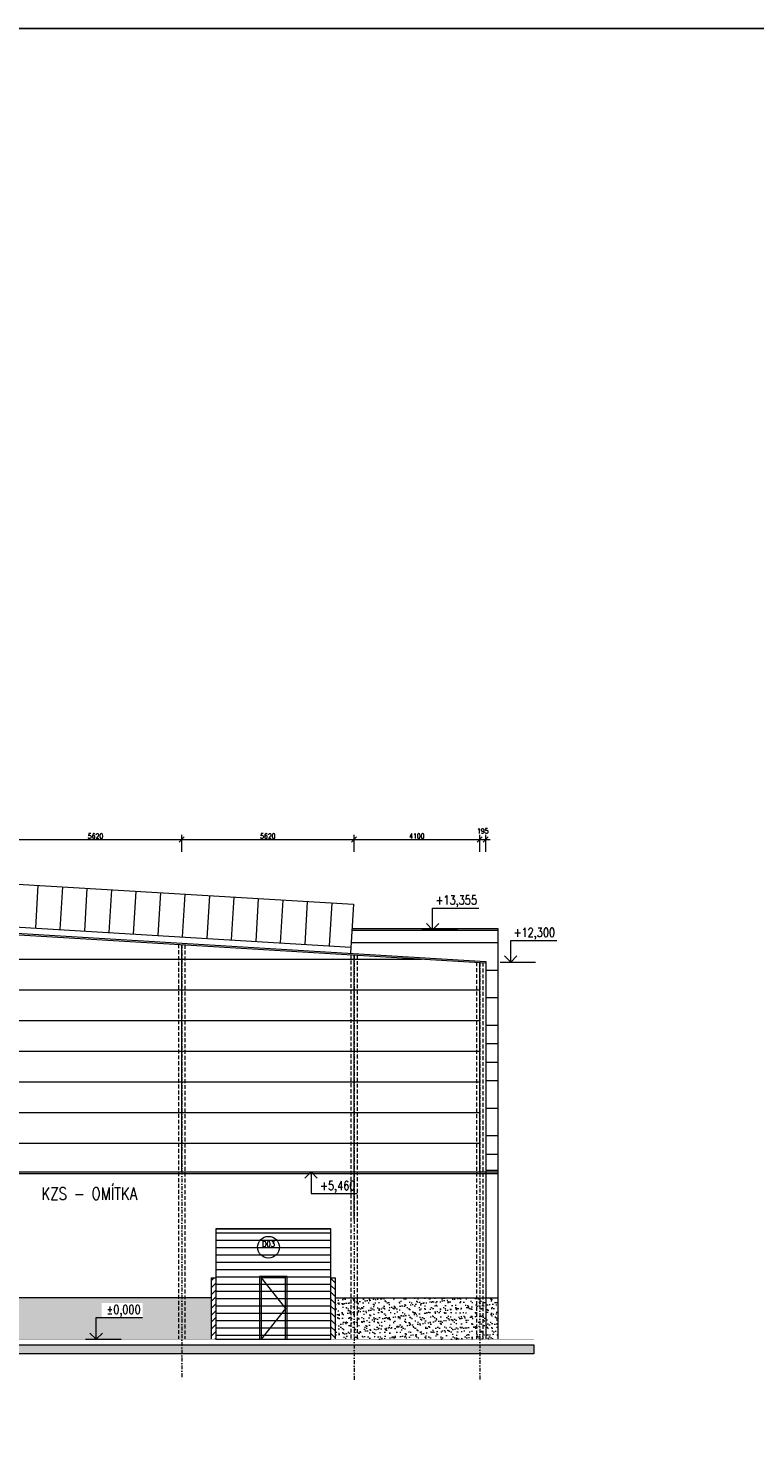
# Model space of a CAD drawing. Header units: millimetres. Extents: x -485339 to 350584, y -2181201 to -313328.
# Tile 24 of 115: x -253566 to -229878, y -976170 to -929891. Entities that reach past the tile are written whole.
import ezdxf
from ezdxf.enums import TextEntityAlignment as Align

# ---------------------------------------------------------------- set-up
doc = ezdxf.new("R2010")
doc.units = ezdxf.units.MM
doc.header["$LTSCALE"] = 10
doc.linetypes.add('DASHDOT', pattern=[25.4, 12.7, -6.35, 0, -6.35])
doc.linetypes.add('ČÁRKOVANÁ', pattern=[19.05, 12.7, -6.35])
doc.layers.get('Defpoints').update_dxf_attribs({"color": 201})
for name, color, linetype, lineweight in [('N_dveře', 10, 'Continuous', 18), ('N_okna', 10, 'Continuous', 18), ('N_popis_fasáda', 212, 'Continuous', 18), ('N_popis_otvory', 10, 'Continuous', 18), ('N_čáry_obv.plášt', 212, 'Continuous', 18), ('N_čáry_plné', 10, 'Continuous', 18), ('N_šrary', 10, 'Continuous', 18), ('St_kóty_výškové', 132, 'Continuous', 18), ('St_sloupy_opláštění_pohled', 25, 'ČÁRKOVANÁ', 18), ('St_čáry_obrys', 5, 'Continuous', 35), ('St_čáry_plné', 250, 'Continuous', 18), ('St_šrafy', 250, 'Continuous', 18)]:
    doc.layers.add(name, color=color, linetype=linetype, lineweight=lineweight)
doc.styles.add('ROMANS', font='romans.shx', dxfattribs={"width": 0.8})
doc.styles.get("Standard").update_dxf_attribs({"font": 'simplex.shx', "width": 0.8})
doc.dimstyles.new('stavebníM100', dxfattribs={"dimtxt": 165, "dimasz": 170, "dimexe": 150, "dimexo": 100, "dimgap": 30, "dimtad": 1, "dimdec": 0, "dimtxsty": 'Standard', "dimblk": 'OBLIQUE', "dimcen": -2.5, "dimdle": 150, "dimclrd": 256, "dimclre": 256, "dimclrt": 256, "dimadec": 4, "dimazin": 0, "dimtfac": 1, "dimtdec": 0, "dimtmove": 2, "dimatfit": 3, "dimldrblk": 'OBLIQUE', "dimfxl": 400, "dimfxlon": 1, "dimlwd": -1, "dimlwe": -1, "dimarcsym": 0})

# ---------------------------------------------------------------- blocks, each defined once
blk = doc.blocks.new('*U1229')
at = {"layer": 'N_okna'}
blk.add_lwpolyline([(0, 0), (0, -1400)], dxfattribs=at)
blk = doc.blocks.new('*U1228')
at = {"layer": 'N_okna', "rotation": 356.5599197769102}
for p in [(-254850, -957738), (-254052, -957786), (-253253, -957834), (-252455, -957882), (-251656, -957930), (-250858, -957978), (-250059, -958026), (-249260, -958074), (-248462, -958122), (-247663, -958170), (-246865, -958218), (-246066, -958266), (-245268, -958314), (-244469, -958362), (-243671, -958410)]:
    blk.add_blockref('*U1229', p, dxfattribs=at)
blk = doc.blocks.new('*U142')
at = {"color": 0, "linetype": 'ByBlock', "lineweight": -2}
blk.add_line((3, 0), (-7, 0), dxfattribs=at)
for points in [[(0, 0), (0, 6.12), (0, 6.12), (-13, 6.12)], [(1.75, 1.75), (0, 0), (-1.75, 1.75)]]:
    blk.add_lwpolyline(points, dxfattribs=at)
at = {"color": 0, "linetype": 'ByBlock', "lineweight": -2, "style": 'ROMANS', "width": 0.8}
blk.add_attdef('VYSKA', text='', height=2.5, dxfattribs=at).set_placement((-3.45, 9.62), align=Align.TOP_RIGHT)
blk.add_attdef('POPIS_001', text='', height=2.5, dxfattribs=at).set_placement((-12.5, 5.12), align=Align.TOP_LEFT)
blk = doc.blocks.new('*U165')
at = {"color": 0, "linetype": 'ByBlock', "lineweight": -2}
blk.add_line((3, 0), (-7, 0), dxfattribs=at)
for points in [[(0, 0), (0, 6.12), (0, 6.12), (-13, 6.12)], [(1.75, 1.75), (0, 0), (-1.75, 1.75)]]:
    blk.add_lwpolyline(points, dxfattribs=at)
at = {"color": 0, "linetype": 'ByBlock', "lineweight": -2, "style": 'ROMANS', "width": 0.8}
blk.add_attdef('VYSKA', text='', height=2.5, dxfattribs=at).set_placement((-3.45, 9.62), align=Align.TOP_RIGHT)
blk.add_attdef('POPIS_001', text='', height=2.5, dxfattribs=at).set_placement((-12.5, 5.12), align=Align.TOP_LEFT)
blk = doc.blocks.new('*U163')
at = {"color": 0, "linetype": 'ByBlock', "lineweight": -2}
blk.add_line((3, 0), (-7, 0), dxfattribs=at)
for points in [[(0, 0), (0, -6.12), (0, -6.12), (-13, -6.12)], [(1.75, -1.75), (0, 0), (-1.75, -1.75)]]:
    blk.add_lwpolyline(points, dxfattribs=at)
at = {"color": 0, "linetype": 'ByBlock', "lineweight": -2, "style": 'ROMANS', "width": 0.8}
blk.add_attdef('VYSKA', text='', height=2.5, dxfattribs=at).set_placement((-3.45, -2.62), align=Align.TOP_RIGHT)
blk.add_attdef('POPIS_001', text='', height=2.5, dxfattribs=at).set_placement((-12.5, -7.13), align=Align.TOP_LEFT)
blk = doc.blocks.new('_OBLIQUE')
at = {"color": 0, "linetype": 'ByBlock'}
blk.add_line((-0.5, -0.5), (0.5, 0.5), dxfattribs=at)
blk = doc.blocks.new('*D2191')
at = {"layer": 'Defpoints', "color": 0, "transparency": 16777216}
for p in [(-248565, -956341), (-254185, -959431), (-248565, -959768)]:
    blk.add_point(p, dxfattribs=at)
at = {"layer": 'N_popis_fasáda', "transparency": 16777216}
for p, q in [((-254335, -956341), (-248415, -956341)), ((-254185, -956741), (-254185, -956191)), ((-248565, -956741), (-248565, -956191))]:
    blk.add_line(p, q, dxfattribs=at)
at = {"layer": 'N_popis_fasáda', "linetype": 'ByBlock', "transparency": 16777216, "xscale": 170, "yscale": 170, "zscale": 170, "rotation": 180}
blk.add_blockref('_OBLIQUE', (-254185, -956341), dxfattribs=at)
at = {"layer": 'N_popis_fasáda', "linetype": 'ByBlock', "transparency": 16777216, "xscale": 170, "yscale": 170, "zscale": 170}
blk.add_blockref('_OBLIQUE', (-248565, -956341), dxfattribs=at)
at = {"layer": 'N_popis_fasáda', "transparency": 16777216, "insert": (-251375, -956229), "char_height": 165, "attachment_point": 5}
blk.add_mtext('5620', dxfattribs=at)
blk = doc.blocks.new('*D2192')
at = {"layer": 'Defpoints', "color": 0, "transparency": 16777216}
for p in [(-242945, -956341), (-248565, -959768), (-242945, -960106)]:
    blk.add_point(p, dxfattribs=at)
at = {"layer": 'N_popis_fasáda', "transparency": 16777216}
for p, q in [((-248715, -956341), (-242795, -956341)), ((-248565, -956741), (-248565, -956191)), ((-242945, -956741), (-242945, -956191))]:
    blk.add_line(p, q, dxfattribs=at)
at = {"layer": 'N_popis_fasáda', "linetype": 'ByBlock', "transparency": 16777216, "xscale": 170, "yscale": 170, "zscale": 170, "rotation": 180}
blk.add_blockref('_OBLIQUE', (-248565, -956341), dxfattribs=at)
at = {"layer": 'N_popis_fasáda', "linetype": 'ByBlock', "transparency": 16777216, "xscale": 170, "yscale": 170, "zscale": 170}
blk.add_blockref('_OBLIQUE', (-242945, -956341), dxfattribs=at)
at = {"layer": 'N_popis_fasáda', "transparency": 16777216, "insert": (-245755, -956229), "char_height": 165, "attachment_point": 5}
blk.add_mtext('5620', dxfattribs=at)
blk = doc.blocks.new('*D2193')
at = {"layer": 'Defpoints', "color": 0, "transparency": 16777216}
for p in [(-238845, -956341), (-242945, -960106), (-238845, -960353)]:
    blk.add_point(p, dxfattribs=at)
at = {"layer": 'N_popis_fasáda', "transparency": 16777216}
for p, q in [((-243095, -956341), (-238695, -956341)), ((-242945, -956741), (-242945, -956191)), ((-238845, -956741), (-238845, -956191))]:
    blk.add_line(p, q, dxfattribs=at)
at = {"layer": 'N_popis_fasáda', "linetype": 'ByBlock', "transparency": 16777216, "xscale": 170, "yscale": 170, "zscale": 170, "rotation": 180}
blk.add_blockref('_OBLIQUE', (-242945, -956341), dxfattribs=at)
at = {"layer": 'N_popis_fasáda', "linetype": 'ByBlock', "transparency": 16777216, "xscale": 170, "yscale": 170, "zscale": 170}
blk.add_blockref('_OBLIQUE', (-238845, -956341), dxfattribs=at)
at = {"layer": 'N_popis_fasáda', "transparency": 16777216, "insert": (-240895, -956229), "char_height": 165, "attachment_point": 5}
blk.add_mtext('4100', dxfattribs=at)
blk = doc.blocks.new('*D2194')
at = {"layer": 'Defpoints', "color": 0, "transparency": 16777216}
for p in [(-238650, -956341), (-238845, -960353), (-238650, -960364)]:
    blk.add_point(p, dxfattribs=at)
at = {"layer": 'N_popis_fasáda', "transparency": 16777216}
for p, q in [((-238995, -956341), (-238500, -956341)), ((-238845, -956741), (-238845, -956191)), ((-238650, -956741), (-238650, -956191))]:
    blk.add_line(p, q, dxfattribs=at)
at = {"layer": 'N_popis_fasáda', "linetype": 'ByBlock', "transparency": 16777216, "xscale": 170, "yscale": 170, "zscale": 170, "rotation": 180}
blk.add_blockref('_OBLIQUE', (-238845, -956341), dxfattribs=at)
at = {"layer": 'N_popis_fasáda', "linetype": 'ByBlock', "transparency": 16777216, "xscale": 170, "yscale": 170, "zscale": 170}
blk.add_blockref('_OBLIQUE', (-238650, -956341), dxfattribs=at)
at = {"layer": 'N_popis_fasáda', "transparency": 16777216, "insert": (-238747, -956064), "char_height": 165, "attachment_point": 5}
blk.add_mtext('195', dxfattribs=at)

msp = doc.modelspace()

# ---------------------------------------------------------------- hatches: boundary and pattern name
at = {"layer": 'N_dveře'}
h = msp.add_hatch(dxfattribs=at)
h.set_pattern_fill('ANSI31', color=256, scale=75, angle=135)
h.paths.add_polyline_path([(-243700, -969038.5), (-247450, -969038.5), (-247450, -972638.5), (-243700, -972638.5)])
h = msp.add_hatch(dxfattribs=at)
h.set_pattern_fill('ANSI31', color=256, scale=50)
h.paths.add_polyline_path([(-247450, -970638.5), (-247600, -970638.5), (-247600, -971288.5), (-247600, -972638.5), (-247450, -972638.5)])
h = msp.add_hatch(dxfattribs=at)
h.set_pattern_fill('ANSI31', color=256, scale=50, angle=90)
h.paths.add_polyline_path([(-243550, -970670), (-243700, -970670), (-243700, -971320), (-243700, -972670), (-243550, -972670)])
at = {"layer": 'N_šrary'}
h = msp.add_hatch(dxfattribs=at)
h.set_pattern_fill('AR-SAND', color=256, scale=5)
h.paths.add_polyline_path([(-247600, -971288.5), (-284425, -971288.5), (-284425, -972638.5), (-251701.1, -972638.5), (-251353.6, -972638.5), (-250542.8, -972638.5), (-247600, -972638.5)])
h.paths.add_polyline_path([(-251180.6, -971451.3), (-249833.4, -971451.3), (-249833.4, -971940.8), (-251180.6, -971940.8)], flags=16)
h = msp.add_hatch(dxfattribs=at)
h.set_pattern_fill('AR-SAND', color=256, scale=5)
h.paths.add_polyline_path([(-243550, -971288.5), (-243550, -972638.5), (-238250, -972638.5), (-238250, -971288.5)])
at = {"layer": 'St_šrafy'}
h = msp.add_hatch(color=256, dxfattribs=at)
h.dxf.hatch_style = 1
h.paths.add_polyline_path([(-307896.1, -972813.5), (-237074.4, -972813.5), (-237074.4, -973113.5), (-307896.1, -973113.5)])

# ---------------------------------------------------------------- linework, layer by layer
at = {"layer": 'Defpoints'}
msp.add_lwpolyline([(-480994, -929890.9), (286897.8, -929890.9), (286897.8, -1189933.9), (-480994, -1189933.9)], close=True, dxfattribs=at)
at = {"layer": 'N_dveře', "linetype": 'Continuous'}
msp.add_line((-247450, -969038.5), (-243700, -969038.5), dxfattribs=at)
at = {"layer": 'N_dveře'}
for points in [[(-247450, -972638.5), (-243700, -972638.5), (-243700, -969038.5), (-247450, -969038.5)], [(-246025, -972638.5), (-245125, -972638.5), (-245125, -970588.5), (-246025, -970588.5)], [(-245975, -972638.5), (-245175, -972638.5), (-245175, -970638.5), (-245975, -970638.5)]]:
    msp.add_lwpolyline(points, close=True, dxfattribs=at)
for points in [[(-247600, -970638.5), (-247450, -970638.5)], [(-247600, -970638.5), (-247600, -972638.5)], [(-245975, -970638.5), (-245175, -971638.5), (-245975, -972638.5)], [(-243700, -970638.5), (-243550, -970638.5)], [(-243550, -972638.5), (-243550, -970638.5)]]:
    msp.add_lwpolyline(points, dxfattribs=at)
at = {"layer": 'N_okna'}
msp.add_lwpolyline([(-242966, -958452.1), (-243062, -960049.2)], dxfattribs=at)
at = {"layer": 'N_popis_otvory'}
msp.add_circle((-245733.9, -969637.9), 354.6, dxfattribs=at)
at = {"layer": 'N_čáry_obv.plášt'}
for points in [[(-248565, -967178.5), (-248565, -959768.5)], [(-238250, -959708.5), (-243041.5, -959708.5)], [(-284680.4, -960238.5), (-240745.3, -960238.5)], [(-242945, -968728.5), (-242945, -960106.3)], [(-238845, -967178.5), (-238845, -960352.8)], [(-238250, -960608.5), (-238650, -960608.5)], [(-284680.4, -961238.5), (-238845, -961238.5)], [(-238250, -961508.5), (-238650, -961508.5)], [(-284680.4, -962238.5), (-238845, -962238.5)], [(-238250, -962408.5), (-238650, -962408.5)], [(-238250, -963008.5), (-238650, -963008.5)], [(-284680.4, -963238.5), (-238845, -963238.5)], [(-238250, -963608.5), (-238650, -963608.5)], [(-284680.4, -964238.5), (-238845, -964238.5)], [(-238250, -964208.5), (-238650, -964208.5)], [(-284680.4, -965238.5), (-238845, -965238.5)], [(-238250, -965108.5), (-238650, -965108.5)], [(-284680.4, -966238.5), (-238845, -966238.5)], [(-238250, -966008.5), (-238650, -966008.5)], [(-238250, -966608.5), (-238650, -966608.5)], [(-238250, -967128.5), (-238650, -967128.5)]]:
    msp.add_lwpolyline(points, dxfattribs=at)
at = {"layer": 'N_čáry_plné'}
for points in [[(-268927.6, -958544.4), (-238650, -960364.5)], [(-268927.5, -958494.3), (-238650, -960314.4)], [(-254080, -967178.5), (-238250, -967178.5)], [(-254080, -967228.5), (-238250, -967228.5)], [(-245929.6, -970835.6), (-245220.4, -970835.6)], [(-247600, -971288.5), (-266770, -971288.5)], [(-243550, -971288.5), (-238250, -971288.5)]]:
    msp.add_lwpolyline(points, dxfattribs=at)
at = {"layer": 'St_sloupy_opláštění_pohled'}
for points in [[(-248670, -959762.2), (-248670, -972638.5)], [(-248460, -959774.8), (-248460, -972638.5)], [(-243050, -960100), (-243050, -972638.5)], [(-242840, -960112.6), (-242840, -972638.5)], [(-238950, -960346.5), (-238950, -972638.5)], [(-238740, -960359.1), (-238740, -972638.5)]]:
    msp.add_lwpolyline(points, dxfattribs=at)
at = {"layer": 'St_sloupy_opláštění_pohled', "linetype": 'DASHDOT'}
for points in [[(-248565, -959768.5), (-248565, -973992.2)], [(-242945, -960106.3), (-242945, -973992.2)], [(-238845, -960352.8), (-238845, -973992.2)]]:
    msp.add_lwpolyline(points, dxfattribs=at)
at = {"layer": 'St_čáry_obrys', "const_width": 10}
msp.add_lwpolyline([(-307896.1, -972638.5), (-237074.4, -972638.5)], dxfattribs=at)
at = {"layer": 'St_čáry_plné'}
for points in [[(-254850.3, -957737.7), (-242966, -958452.1)], [(-254934.3, -959135.1), (-243050, -959849.5)], [(-243016.6, -959293.3), (-238250, -959293.3)], [(-243013.5, -959243.3), (-238250, -959243.3)], [(-238250, -959243.3), (-238250, -972638.5)], [(-238650, -960314.4), (-238650, -972638.5)], [(-238970, -972638.5), (-238970, -972638.5), (-238970, -972638.5)], [(-238970, -972638.5), (-238970, -972638.5)]]:
    msp.add_lwpolyline(points, dxfattribs=at)
at = {"layer": 'St_šrafy'}
msp.add_lwpolyline([(-307896.1, -972813.5), (-237074.4, -972813.5), (-237074.4, -973113.5), (-307896.1, -973113.5)], close=True, dxfattribs=at)

# ---------------------------------------------------------------- block references
at = {"layer": 'N_okna'}
msp.add_blockref('*U1228', (0, 0), dxfattribs=at)
at = {"layer": 'St_kóty_výškové'}
ref = msp.add_blockref('*U142', (-240382.9, -959283.5), dxfattribs=dict(at, xscale=-115.8301158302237, yscale=115.8301158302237, zscale=115.8301158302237))
ref.add_attrib('VYSKA', '+13,355', dxfattribs={"layer": '0', "color": 0, "linetype": 'ByBlock', "lineweight": -2, "height": 289.58, "style": 'ROMANS', "width": 0.8}).set_placement((-238935.1, -958168.7), align=Align.TOP_RIGHT)
ref = msp.add_blockref('*U165', (-237834.9, -960338.5), dxfattribs=dict(at, xscale=-115.8301158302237, yscale=115.8301158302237, zscale=115.8301158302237))
ref.add_attrib('VYSKA', '+12,300', dxfattribs={"layer": '0', "color": 0, "linetype": 'ByBlock', "lineweight": -2, "height": 289.58, "style": 'ROMANS', "width": 0.8}).set_placement((-236387.2, -959223.6), align=Align.TOP_RIGHT)
ref = msp.add_blockref('*U163', (-244347.1, -967178.5), dxfattribs=dict(at, xscale=-115.8301158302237, yscale=115.8301158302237, zscale=115.8301158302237))
ref.add_attrib('VYSKA', '+5,460', dxfattribs={"layer": '0', "color": 0, "linetype": 'ByBlock', "lineweight": -2, "height": 289.58, "style": 'ROMANS', "width": 0.8}).set_placement((-242899.3, -967482.6), align=Align.TOP_RIGHT)
ref = msp.add_blockref('*U142', (-251353.6, -972638.5), dxfattribs=dict(at, xscale=-115.8301158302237, yscale=115.8301158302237, zscale=115.8301158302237))
ref.add_attrib('VYSKA', '%%P0,000', dxfattribs={"layer": '0', "color": 0, "linetype": 'ByBlock', "lineweight": -2, "height": 289.58, "style": 'ROMANS', "width": 0.8}).set_placement((-249905.8, -971523.7), align=Align.TOP_RIGHT)

# ---------------------------------------------------------------- texts
at = {"layer": 'N_popis_fasáda', "width": 0.8}
msp.add_text('KZS - OMÍTKA', height=400, dxfattribs=at).set_placement((-253141.7, -968086.4))
at = {"layer": 'N_popis_otvory', "width": 0.8}
msp.add_text('D03', height=180, dxfattribs=at).set_placement((-245733.9, -969530.1), align=Align.MIDDLE_CENTER)

# ---------------------------------------------------------------- dimensions: what is measured, and where the dimension line sits
at = {"layer": 'N_popis_fasáda'}
for base, p1, p2, picture, middle in [((-248565, -956341.5), (-254185, -959430.6), (-248565, -959768.5), '*D2191', (-251375, -956229)), ((-242945, -956341.5), (-248565, -959768.5), (-242945, -960106.3), '*D2192', (-245755, -956229)), ((-238845, -956341.5), (-242945, -960106.3), (-238845, -960352.8), '*D2193', (-240895, -956229)), ((-238650, -956341.5), (-238845, -960352.8), (-238650, -960364.5), '*D2194', (-238747.5, -956064))]:
    dim = msp.add_linear_dim(base=base, p1=p1, p2=p2, dimstyle='stavebníM100', dxfattribs=at)
    dim.commit()
    dim.dimension.update_dxf_attribs({"geometry": picture, "text_midpoint": middle})

doc.saveas('drawing.dxf')
